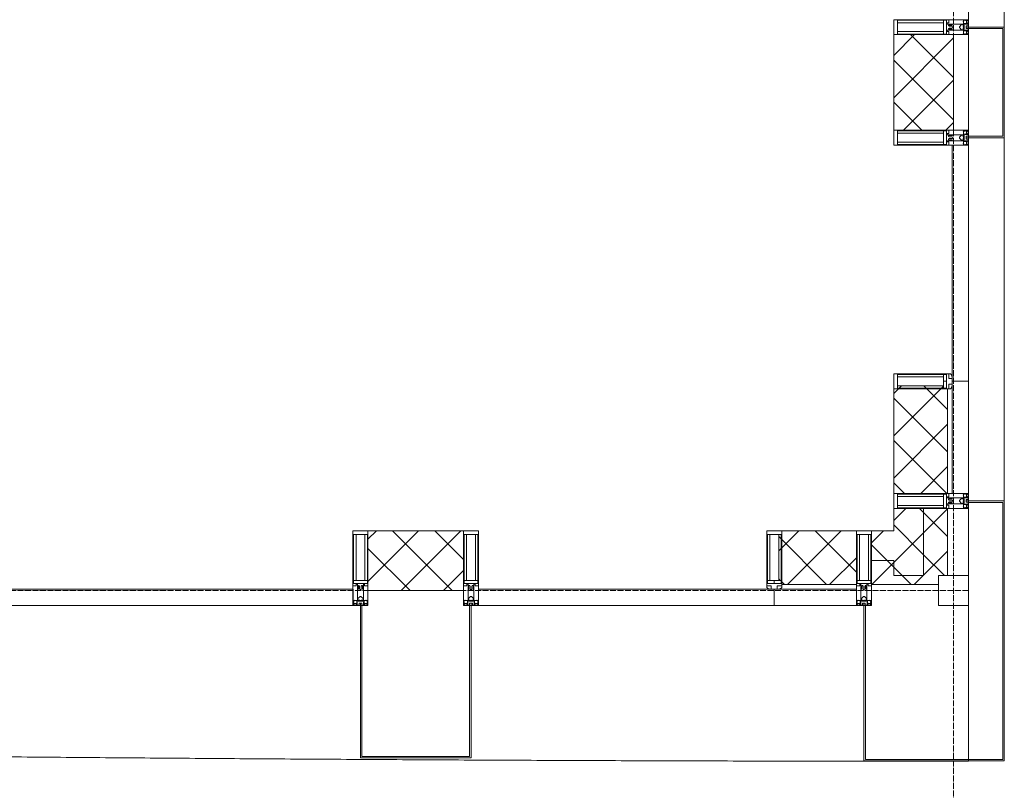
# Model space of a CAD drawing. Header units: millimetres. Extents: x 106966 to 201968, y 7718 to 228773.
# Tile 27 of 44: x 133624 to 136920, y 14732 to 17310. Entities that reach past the tile are written whole.
import ezdxf

# ---------------------------------------------------------------- set-up
doc = ezdxf.new("R2010")
doc.units = ezdxf.units.MM
doc.linetypes.add('ADSK_Линия сетки', pattern=[25, 20, -2.5, 0, -2.5])
doc.linetypes.add('Линия сетки', pattern=[25, 20, -2.5, 0, -2.5])
for name, color, linetype, lineweight in [('Импосты витража', 7, 'Continuous', 18), ('Колонны', 7, 'Continuous', 18), ('Оси', 7, 'Continuous', 9), ('Панели витража', 7, 'Continuous', 18), ('Стены разрез', 7, 'Continuous', 40), ('Стены штриховка', 7, 'Continuous', 40), ('Форма', 7, 'Continuous', 18), ('Элементы узлов', 7, 'Continuous', 18)]:
    doc.layers.add(name, color=color, linetype=linetype, lineweight=lineweight)
pattern_1 = [(45, (0, 0), (-70.71068, 70.71068), []), (135, (0, 0), (-70.71068, -70.71068), [])]

# ---------------------------------------------------------------- blocks, each defined once
blk = doc.blocks.new('A_OGR_PAN_Отлив - A_OGR_PAN_Отлив-6070770-МКСС_К4_L24_81_300_')
at = {"layer": 'Колонны', "color": 253, "lineweight": 5, "true_color": 0xaaaaaa}
blk.add_line((607.5, 120), (-607.5, 120), dxfattribs=at)
blk = doc.blocks.new('A_OGR_PAN_Отлив - A_OGR_PAN_Отлив-6070778-МКСС_К4_L24_81_300_')
at = {"layer": 'Колонны', "color": 253, "lineweight": 5, "true_color": 0xaaaaaa}
blk.add_line((632.5, 120), (-632.5, 120), dxfattribs=at)
blk = doc.blocks.new('Quad Corner Mullion - Q_0_100_-50-7508018-МКСС_К4_L24_81_300_')
at = {"layer": 'Импосты витража', "color": 253, "lineweight": 5, "true_color": 0xaaaaaa}
for p, q in [((-100, -100), (-100, 0)), ((-100, 0), (0, 0)), ((0, 0), (0, -100)), ((0, -100), (-100, -100))]:
    blk.add_line(p, q, dxfattribs=at)
blk = doc.blocks.new('Rectangular Mullion - 50Wx250H-3927046-МКСС_К4_L24_81_300_')
at = {"layer": 'Элементы узлов', "color": 253, "lineweight": 5, "true_color": 0xaaaaaa}
for p, q in [((0, 250), (-25, 250)), ((-25, 250), (-25, 237.3)), ((-25, 65.2), (-25, 250)), ((-25, 250), (0, 250)), ((-23, 237.3), (0, 237.3)), ((-23, 237.3), (0, 237.3)), ((-23, 237.3), (-23, 73.6)), ((0, 237.3), (-14.9, 237.3)), ((-14.9, 237.3), (-14.9, 84)), ((-14.9, 84), (-14.9, 237.3)), ((25, 250), (0, 250)), ((25, 250), (0, 250)), ((14.9, 237.3), (0, 237.3)), ((0, 237.3), (23, 237.3)), ((23, 237.3), (0, 237.3)), ((14.9, 84), (14.9, 237.3)), ((14.9, 84), (14.9, 237.3)), ((23, 237.3), (23, 73.6)), ((25, 237.3), (25, 250)), ((25, 65.2), (25, 250)), ((-25, 73.6), (-25, 65.2)), ((0, 84), (-23, 84)), ((-23, 84), (-23, 73.6)), ((0, 84), (-23, 84)), ((-23, 73.6), (0, 73.6)), ((0, 73.6), (-23, 73.6)), ((-0.5, 73.6), (-23, 73.6)), ((-14.9, 84), (0, 84)), ((0, 84), (14.9, 84)), ((23, 84), (0, 84)), ((0, 84), (0, 73.6)), ((0, 84), (23, 84)), ((0, 73.6), (0, 84)), ((0, 73.6), (23, 73.6)), ((23, 73.6), (0, 73.6)), ((0.5, 73.6), (23, 73.6)), ((23, 73.6), (23, 84)), ((25, 65.2), (25, 73.6)), ((-25, 65.2), (-25, 60.2)), ((-10, 65.2), (-25, 65.2)), ((-25, 65.2), (-25, 60.2)), ((-25, 65.2), (-10, 65.2)), ((-10, 65.2), (-25, 65.2)), ((-10, 55), (-14, 55)), ((-14, 55), (-10, 55)), ((-10, 55), (-10, 65.2)), ((-10, 65.2), (-10, 55)), ((-10, 55), (-10, 65.2)), ((-10, 55), (0, 55)), ((0, 55), (-10, 55)), ((0, 55), (10, 55)), ((0, 55), (10, 55)), ((10, 65.2), (10, 55)), ((25, 65.2), (10, 65.2)), ((10, 55), (10, 65.2)), ((10, 65.2), (25, 65.2)), ((10, 65.2), (25, 65.2)), ((10, 55), (10, 65.2)), ((10, 55), (14, 55)), ((10, 55), (14, 55)), ((25, 65.2), (25, 60.2)), ((25, 60.2), (25, 65.2))]:
    blk.add_line(p, q, dxfattribs=at)
for centre, start, end in [((-14, 69.1), 218.9723, 270), ((-14, 69.1), 218.9723, 270), ((-14, 69.1), 218.9723, 270), ((14, 69.1), 270, 321.0277), ((14, 69.1), 270, 321.0277), ((14, 69.1), 270, 321.0277)]:
    blk.add_arc(centre, 14.1, start, end, dxfattribs=at)
blk = doc.blocks.new('Rectangular Mullion - R_InvisibleFrame_50Wx250H-7508015-МКСС_К4_L24_81_300_')
at = {"layer": 'Импосты витража', "color": 253, "lineweight": 5, "true_color": 0xaaaaaa}
for p, q in [((-25, -237.3), (-25, -73.6)), ((25, -73.6), (25, -237.3))]:
    blk.add_line(p, q, dxfattribs=at)
blk = doc.blocks.new('Rectangular Mullion - 50Wx250H-2623690-МКСС_К4_L24_81_300_')
at = {"layer": 'Элементы узлов', "color": 253, "lineweight": 5, "true_color": 0xaaaaaa}
for p, q in [((-25, 65.2), (-25, 250)), ((-25, 250), (0, 250)), ((-23, 237.3), (0, 237.3)), ((-23, 237.3), (-23, 73.6)), ((-14.9, 84), (-14.9, 237.3)), ((25, 250), (0, 250)), ((23, 237.3), (0, 237.3)), ((14.9, 84), (14.9, 237.3)), ((23, 237.3), (23, 73.6)), ((25, 65.2), (25, 250)), ((0, 84), (-23, 84)), ((-0.5, 73.6), (-23, 73.6)), ((-14, 71.3), (-14, 65.2)), ((-10, 71.3), (-14, 71.3)), ((-10, 53), (-10, 71.3)), ((-7, 65.2), (-5.9, 67.3)), ((-4.1, 67.3), (-5.9, 67.3)), ((-4.1, 67.3), (-2.9, 65.1)), ((0, 84), (23, 84)), ((0.5, 73.6), (23, 73.6)), ((4.1, 67.3), (2.9, 65.1)), ((4.1, 67.3), (5.9, 67.3)), ((7, 65.2), (5.9, 67.3)), ((10, 71.3), (14, 71.3)), ((10, 53), (10, 71.3)), ((14, 71.3), (14, 65.2)), ((-14, 65.2), (-25, 65.2)), ((-8.7, 53), (-10, 53)), ((-10, 53), (-10, 17)), ((-8.7, 53), (-7, 54.7)), ((-7, 65.2), (-7, 54.7)), ((-2.9, 65.1), (-2.9, 54.6)), ((-1.3, 53), (-2.9, 54.6)), ((0, 53), (-1.3, 53)), ((0, 53), (1.3, 53)), ((1.3, 53), (2.9, 54.6)), ((2.9, 65.1), (2.9, 54.6)), ((7, 65.2), (7, 54.7)), ((8.7, 53), (7, 54.7)), ((8.7, 53), (10, 53)), ((10, 53), (10, 17)), ((14, 65.2), (25, 65.2)), ((-23.8, 14.6), (-25, 14.2)), ((-25, 0), (-25, 14.2)), ((-22.3, 17), (-23.8, 17)), ((-23.8, 17), (-23.8, 14.6)), ((-22.5, 10.6), (-23.8, 14.6)), ((-22.5, 10.6), (-23.7, 9.9)), ((-23.7, 1.3), (-23.7, 9.9)), ((-23.7, 1.3), (-11.8, 1.3)), ((-23.2, 10.2), (-22.5, 8)), ((-22.5, 8), (-22.5, 4.5)), ((-21.3, 4.5), (-22.5, 4.5)), ((-22.3, 17), (-22.3, 16)), ((-22.3, 16), (-21.3, 16)), ((-19, 17.6), (-21.3, 16)), ((-21.3, 4.5), (-21.3, 6.5)), ((-21.3, 6.5), (-14.2, 6.5)), ((-18.4, 16.6), (-19, 17.6)), ((-7.4, 16.6), (-18.4, 16.6)), ((-14.2, 6.5), (-14.2, 4.5)), ((-13.2, 4.5), (-14.2, 4.5)), ((-13.2, 4.5), (-12.2, 7.2)), ((-12.7, 7.6), (-11.3, 11.4)), ((-12.7, 7.6), (-11.8, 6.9)), ((-12.2, 9), (-12.2, 14.8)), ((-12.2, 14.8), (0, 14.8)), ((-11.8, 1.3), (-11.8, 6.9)), ((-10.5, 11.2), (-11.3, 11.4)), ((-10.5, 1.5), (-10.5, 11.2)), ((-4.8, 1.5), (-10.5, 1.5)), ((-10, 17), (-7.5, 17)), ((-8.5, 23), (-1.5, 30)), ((-8.5, 18.5), (-8.5, 23)), ((-7.5, 18.5), (-8.5, 18.5)), ((-7.5, 17), (-7.5, 18.5)), ((-7.4, 18), (-7.4, 16.6)), ((-2.6, 18), (-7.4, 18)), ((0, 8), (-4.8, 8)), ((-4.8, 1.5), (-4.8, 8)), ((-2.6, 18), (-2.6, 16.8)), ((-2.6, 16.8), (0, 16.8)), ((-1.5, 30), (0, 30)), ((1.5, 30), (0, 30)), ((2.6, 16.8), (0, 16.8)), ((0, 14.8), (0, 16.8)), ((0, 14.8), (0, 16.8)), ((12.2, 14.8), (0, 14.8)), ((0, 0), (0, 8)), ((0, 8), (4.8, 8)), ((0, 0), (0, 8)), ((8.5, 23), (1.5, 30)), ((2.6, 18), (2.6, 16.8)), ((2.6, 18), (7.4, 18)), ((4.8, 1.5), (4.8, 8)), ((4.8, 1.5), (10.5, 1.5)), ((7.4, 18), (7.4, 16.6)), ((7.4, 16.6), (18.4, 16.6)), ((7.5, 18.5), (8.5, 18.5)), ((7.5, 17), (7.5, 18.5)), ((10, 17), (7.5, 17)), ((8.5, 18.5), (8.5, 23)), ((10.5, 11.2), (11.3, 11.4)), ((10.5, 1.5), (10.5, 11.2)), ((12.7, 7.6), (11.3, 11.4)), ((12.7, 7.6), (11.8, 6.9)), ((11.8, 1.3), (11.8, 6.9)), ((23.7, 1.3), (11.8, 1.3)), ((12.2, 9), (12.2, 14.8)), ((13.2, 4.5), (12.2, 7.2)), ((13.2, 4.5), (14.2, 4.5)), ((21.3, 6.5), (14.2, 6.5)), ((14.2, 6.5), (14.2, 4.5)), ((18.4, 16.6), (19, 17.6)), ((19, 17.6), (21.3, 16)), ((22.3, 16), (21.3, 16)), ((21.3, 4.5), (21.3, 6.5)), ((21.3, 4.5), (22.5, 4.5)), ((22.3, 17), (22.3, 16)), ((22.3, 17), (23.8, 17)), ((22.5, 10.6), (23.8, 14.6)), ((22.5, 10.6), (23.7, 9.9)), ((23.2, 10.2), (22.5, 8)), ((22.5, 8), (22.5, 4.5)), ((23.7, 1.3), (23.7, 9.9)), ((23.8, 17), (23.8, 14.6)), ((23.8, 14.6), (25, 14.2)), ((25, 0), (25, 14.2)), ((-25, 0), (0, 0)), ((25, 0), (0, 0))]:
    blk.add_line(p, q, dxfattribs=at)
for centre, start, end in [((-0.5, 73.1), 360, 90), ((0.5, 73.1), 90, 180)]:
    blk.add_arc(centre, 0.5, start, end, dxfattribs=at)
blk = doc.blocks.new('Rectangular Mullion - R_StandardFrame_50Wx250H-7505733-МКСС_К4_L24_81_300_')
at = {"layer": 'Импосты витража', "color": 253, "lineweight": 5, "true_color": 0xaaaaaa}
for p, q in [((-25, -250), (-25, 0)), ((-25, 0), (25, 0)), ((25, 0), (25, -250)), ((25, -250), (-25, -250))]:
    blk.add_line(p, q, dxfattribs=at)
blk = doc.blocks.new('System Panel - A_PAN_Glass-7509025-МКСС_К4_L24_81_300_')
at = {"layer": 'Панели витража', "color": 253, "lineweight": 5, "true_color": 0xaaaaaa}
for p, q in [((481, 55), (-495, 55)), ((-495, 55), (-495, 0)), ((495, 0), (495, 55)), ((-495, 0), (495, 0))]:
    blk.add_line(p, q, dxfattribs=at)
blk = doc.blocks.new('Rectangular Mullion - R_StandardFrame_50Wx250H-7505731-МКСС_К4_L24_81_300_')
at = {"layer": 'Импосты витража', "color": 253, "lineweight": 5, "true_color": 0xaaaaaa}
for p, q in [((-25, -250), (-25, 0)), ((-25, 0), (-5, 0)), ((0, 0), (25, 0)), ((25, 0), (25, -250)), ((25, -250), (-25, -250))]:
    blk.add_line(p, q, dxfattribs=at)
blk = doc.blocks.new('Rectangular Mullion - R_StandardFrame_50Wx250H-V23-МКСС_К4_L24_81_300_')
at = {"layer": 'Импосты витража', "color": 253, "lineweight": 5, "true_color": 0xaaaaaa}
for p, q in [((-25, -250), (-25, 0)), ((-25, 0), (0, 0)), ((5, 0), (25, 0)), ((25, 0), (25, -250)), ((25, -250), (-25, -250))]:
    blk.add_line(p, q, dxfattribs=at)
blk = doc.blocks.new('System Panel - A_PAN_Glass-7508020-МКСС_К4_L24_81_300_')
at = {"layer": 'Панели витража', "color": 253, "lineweight": 5, "true_color": 0xaaaaaa}
for p, q in [((656.25, 55), (-656.25, 55)), ((-656.25, 55), (-656.25, 0)), ((656.25, 0), (656.25, 55)), ((-656.25, 0), (656.25, 0))]:
    blk.add_line(p, q, dxfattribs=at)
blk = doc.blocks.new('Rectangular Mullion - R_StandardFrame_50Wx250H-5816793-МКСС_К4_L24_81_300_')
at = {"layer": 'Импосты витража', "color": 253, "lineweight": 5, "true_color": 0xaaaaaa}
for p, q in [((-25, 0), (-25, 250)), ((-25, 250), (25, 250)), ((25, 250), (25, 0)), ((25, 0), (-25, 0))]:
    blk.add_line(p, q, dxfattribs=at)
blk = doc.blocks.new('Rectangular Mullion - R_InvisibleFrame_50Wx250H-3980528-МКСС_К4_L24_81_300_')
at = {"layer": 'Импосты витража', "color": 253, "lineweight": 5, "true_color": 0xaaaaaa}
for p, q in [((-25, 73.6), (-25, 237.3)), ((25, 237.3), (25, 73.6))]:
    blk.add_line(p, q, dxfattribs=at)
blk = doc.blocks.new('Rectangular Mullion - R_StandardFrame_50Wx250H-V32-МКСС_К4_L24_81_300_')
at = {"layer": 'Импосты витража', "color": 253, "lineweight": 5, "true_color": 0xaaaaaa}
for p, q in [((-25, 0), (-25, 250)), ((-25, 250), (25, 250)), ((25, 250), (25, 0)), ((0, 0), (-25, 0)), ((25, 0), (5, 0))]:
    blk.add_line(p, q, dxfattribs=at)
blk = doc.blocks.new('System Panel - A_PAN_Glass-V35-МКСС_К4_L24_81_300_')
at = {"layer": 'Панели витража', "color": 253, "lineweight": 5, "true_color": 0xaaaaaa}
for p, q in [((395, 0), (-395, 0)), ((-395, 0), (-395, -55)), ((395, -55), (395, 0)), ((-395, -55), (381, -55))]:
    blk.add_line(p, q, dxfattribs=at)
blk = doc.blocks.new('Rectangular Mullion - R_StandardFrame_50Wx250H-5802904-МКСС_К4_L24_81_300_')
at = {"layer": 'Импосты витража', "color": 253, "lineweight": 5, "true_color": 0xaaaaaa}
for p, q in [((-25, 0), (-25, 250)), ((-25, 250), (25, 250)), ((25, 250), (25, 0)), ((-5, 0), (-25, 0)), ((25, 0), (0, 0))]:
    blk.add_line(p, q, dxfattribs=at)
blk = doc.blocks.new('A_SLK_PAN_Type1 - Прямой тип панели-6537344-МКСС_К4_L24_81_300_')
at = {"layer": 'Колонны', "lineweight": 5}
for p, q in [((-185, 120), (185, 120)), ((-185, 0), (-185, 120)), ((-180, 115), (-180, 0)), ((180, 115), (-180, 115)), ((180, 0), (180, 115)), ((185, 120), (185, 0)), ((-180, 0), (-185, 0)), ((185, 0), (180, 0))]:
    blk.add_line(p, q, dxfattribs=at)
blk = doc.blocks.new('A_SLK_PAN_Type1 - Прямой тип панели-6537854-МКСС_К4_L24_81_300_')
at = {"layer": 'Колонны', "lineweight": 5}
for p, q in [((-185, 510), (185, 510)), ((-185, 0), (-185, 510)), ((-180, 505), (-180, 0)), ((180, 505), (-180, 505)), ((180, 0), (180, 505)), ((185, 510), (185, 0)), ((-180, 0), (-185, 0)), ((185, 0), (180, 0))]:
    blk.add_line(p, q, dxfattribs=at)
blk = doc.blocks.new('135_SLK_K4_AR_FCD_rvt-1-МКСС_К4_L24_81_300_')
at = {"layer": 'Стены разрез', "lineweight": 5, "true_color": 0xaaaaaa}
h = blk.add_hatch(dxfattribs=at)
h.set_pattern_fill('FP_4', color=253, style=0, pattern_type=2)
h.set_pattern_definition(pattern_1)
h.paths.add_polyline_path([(136750, 16940), (136750, 17260), (136550, 17260), (136550, 16940)])
h = blk.add_hatch(dxfattribs=at)
h.set_pattern_fill('FP_4', color=253, style=0, pattern_type=2)
h.set_pattern_definition(pattern_1)
h.paths.add_polyline_path([(136550, 15725), (136730, 15725), (136730, 16075), (136726.5, 16075), (136726.5, 16077), (136716, 16077), (136716, 16085.1), (136562.7, 16085.1), (136562.7, 16075), (136550, 16075), (136550, 15780.7)])
h = blk.add_hatch(dxfattribs=at)
h.set_pattern_fill('FP_4', color=253, style=0, pattern_type=2)
h.set_pattern_definition(pattern_1)
h.paths.add_polyline_path([(136650, 15450), (136650, 15675), (136550, 15675), (136550, 15450)])
h = blk.add_hatch(dxfattribs=at)
h.set_pattern_fill('FP_4', color=253, style=0, pattern_type=2)
h.set_pattern_definition(pattern_1)
h.paths.add_polyline_path([(136700, 15450), (136730, 15450), (136730, 15675), (136650, 15675), (136650, 15450)])
h = blk.add_hatch(dxfattribs=at)
h.set_pattern_fill('FP_4', color=253, style=0, pattern_type=2)
h.set_pattern_definition(pattern_1)
h.paths.add_polyline_path([(135110, 15400), (135110, 15600), (134790, 15600), (134790, 15400)])
h = blk.add_hatch(dxfattribs=at)
h.set_pattern_fill('FP_4', color=253, style=0, pattern_type=2)
h.set_pattern_definition(pattern_1)
h.paths.add_polyline_path([(136175, 15420), (136425, 15420), (136425, 15600), (136175, 15600), (136175, 15587.3), (136164.9, 15587.3), (136164.9, 15433.9), (136173, 15433.9), (136173, 15423.5), (136175, 15423.5)])
h = blk.add_hatch(dxfattribs=at)
h.set_pattern_fill('FP_4', color=253, style=0, pattern_type=2)
h.set_pattern_definition(pattern_1)
h.paths.add_polyline_path([(136550, 15500), (136550, 15600), (136475, 15600), (136475, 15500)])
h = blk.add_hatch(dxfattribs=at)
h.set_pattern_fill('FP_4', color=253, style=0, pattern_type=2)
h.set_pattern_definition(pattern_1)
h.paths.add_polyline_path([(136700, 15420), (136700, 15450), (136550, 15450), (136550, 15500), (136475, 15500), (136475, 15420)])
at = {"layer": 'Колонны', "color": 253, "lineweight": 9, "true_color": 0xaaaaaa}
for p, q in [((136800, 15700), (136800, 15695)), ((136920, 15700), (136800, 15700)), ((136800, 15695), (136915, 15695)), ((136915, 15695), (136915, 14835)), ((136920, 14835), (136920, 15700)), ((136455, 15350), (136450, 15350)), ((136450, 15350), (136450, 14830)), ((136455, 14835), (136455, 15350)), ((136915, 14835), (136455, 14835)), ((136920, 14830), (136920, 14835)), ((136450, 14830), (136920, 14830))]:
    blk.add_line(p, q, dxfattribs=at)
at = {"layer": 'Стены разрез', "color": 253, "lineweight": 9, "true_color": 0xaaaaaa}
for p, q in [((136550, 17260), (136550, 16940)), ((136750, 17260), (136550, 17260)), ((136750, 16940), (136750, 17260)), ((136550, 16940), (136750, 16940)), ((136800, 16100), (136745, 16100)), ((136800, 15725), (136800, 16100)), ((136550, 16075), (136550, 15725)), ((136550, 15725), (136800, 15725)), ((136550, 15675), (136550, 15600)), ((136730, 15675), (136550, 15675)), ((136730, 15450), (136730, 15675)), ((135110, 15600), (134790, 15600)), ((134790, 15600), (134790, 15400)), ((135110, 15400), (135110, 15600)), ((136425, 15600), (136175, 15600)), ((136425, 15350), (136425, 15600)), ((136550, 15600), (136475, 15600)), ((136475, 15600), (136475, 15420)), ((136700, 15420), (136700, 15450)), ((136700, 15450), (136730, 15450)), ((134790, 15400), (135110, 15400)), ((136150, 15405), (136150, 15350)), ((136475, 15420), (136700, 15420)), ((136150, 15350), (136425, 15350))]:
    blk.add_line(p, q, dxfattribs=at)
at = {"layer": 'Стены штриховка', "color": 253, "lineweight": 9, "true_color": 0xaaaaaa}
for p, q in [((136745, 15725), (136745, 16086)), ((136730, 15725), (136730, 16075)), ((136650, 15450), (136650, 15675)), ((136550, 15500), (136475, 15500)), ((136550, 15450), (136550, 15500)), ((136550, 15500), (136550, 15450)), ((136650, 15450), (136550, 15450)), ((136550, 15450), (136650, 15450)), ((136425, 15405), (136164, 15405)), ((136425, 15420), (136175, 15420))]:
    blk.add_line(p, q, dxfattribs=at)
at = {"layer": 'Форма', "color": 253, "lineweight": 9, "true_color": 0xaaaaaa}
for p, q in [((136800, 17285), (136800, 17730)), ((136800, 16920), (136800, 17280)), ((136800, 14828.6), (136800, 16915))]:
    blk.add_line(p, q, dxfattribs=at)
blk.add_open_spline([(132917.8, 14849.7), (132961.4, 14849.3), (133055.1, 14848.4), (133198.9, 14847), (133349.1, 14845.6), (133549.1, 14843.8), (133799, 14841.7), (134049, 14839.7), (134249.1, 14838.2), (134399.3, 14837.2), (134549.4, 14836.2), (134749.5, 14835), (134999.4, 14833.5), (135299.2, 14832.1), (135599.6, 14830.8), (135900.2, 14829.9), (136300.7, 14828.9), (136600.6, 14828.6), (136800, 14828.6)], degree=3, knots=[-0.1617057, -0.1617057, -0.1617057, -0.1617057, -0.15625, -0.15, -0.14375, -0.1375, -0.125, -0.1125, -0.10625, -0.1, -0.09375, -0.0875, -0.075, -0.0625, -0.05, -0.0375, -0.025, 0, 0, 0, 0], dxfattribs=at)
at = {"layer": 'Импосты витража', "color": 253, "lineweight": 5, "true_color": 0xaaaaaa, "extrusion": (0, 0, -1)}
for name, p, rotation in [('Rectangular Mullion - 50Wx250H-2623690-МКСС_К4_L24_81_300_', (-136800, 17285), 270), ('Rectangular Mullion - R_StandardFrame_50Wx250H-V32-МКСС_К4_L24_81_300_', (-136800, 17285), 270), ('Rectangular Mullion - 50Wx250H-2623690-МКСС_К4_L24_81_300_', (-136800, 16915), 270), ('Rectangular Mullion - R_StandardFrame_50Wx250H-5802904-МКСС_К4_L24_81_300_', (-136800, 16915), 270), ('Rectangular Mullion - 50Wx250H-3927046-МКСС_К4_L24_81_300_', (-136800, 16100), 270), ('Rectangular Mullion - R_InvisibleFrame_50Wx250H-3980528-МКСС_К4_L24_81_300_', (-136800, 16100), 270), ('Rectangular Mullion - 50Wx250H-2623690-МКСС_К4_L24_81_300_', (-136800, 15700), 270), ('Rectangular Mullion - R_StandardFrame_50Wx250H-5816793-МКСС_К4_L24_81_300_', (-136800, 15700), 270), ('Rectangular Mullion - R_StandardFrame_50Wx250H-V23-МКСС_К4_L24_81_300_', (-134765, 15350), 180), ('Rectangular Mullion - R_StandardFrame_50Wx250H-7505731-МКСС_К4_L24_81_300_', (-135135, 15350), 180), ('Rectangular Mullion - R_StandardFrame_50Wx250H-7505733-МКСС_К4_L24_81_300_', (-136450, 15350), 180), ('Rectangular Mullion - R_InvisibleFrame_50Wx250H-7508015-МКСС_К4_L24_81_300_', (-136150, 15350), 180), ('Quad Corner Mullion - Q_0_100_-50-7508018-МКСС_К4_L24_81_300_', (-136800, 15350), 180)]:
    blk.add_blockref(name, p, dxfattribs=dict(at, rotation=rotation))
at = {"layer": 'Импосты витража', "color": 253, "lineweight": 5, "true_color": 0xaaaaaa}
for name, p in [('Rectangular Mullion - 50Wx250H-2623690-МКСС_К4_L24_81_300_', (134765, 15350)), ('Rectangular Mullion - 50Wx250H-2623690-МКСС_К4_L24_81_300_', (135135, 15350)), ('Rectangular Mullion - 50Wx250H-3927046-МКСС_К4_L24_81_300_', (136150, 15350)), ('Rectangular Mullion - 50Wx250H-2623690-МКСС_К4_L24_81_300_', (136450, 15350))]:
    blk.add_blockref(name, p, dxfattribs=at)
at = {"layer": 'Колонны', "color": 253, "lineweight": 5, "true_color": 0xaaaaaa}
for name, p, rotation in [('A_OGR_PAN_Отлив - A_OGR_PAN_Отлив-6070778-МКСС_К4_L24_81_300_', (136800, 17917.5), 269.9999999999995), ('A_SLK_PAN_Type1 - Прямой тип панели-6537344-МКСС_К4_L24_81_300_', (136800, 17100), 269.9999999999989), ('A_OGR_PAN_Отлив - A_OGR_PAN_Отлив-6070770-МКСС_К4_L24_81_300_', (136800, 16307.5), 269.9999999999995), ('A_SLK_PAN_Type1 - Прямой тип панели-6537854-МКСС_К4_L24_81_300_', (134950, 15350), 180)]:
    blk.add_blockref(name, p, dxfattribs=dict(at, rotation=rotation))
at = {"layer": 'Панели витража', "color": 253, "lineweight": 5, "true_color": 0xaaaaaa, "rotation": 270}
blk.add_blockref('System Panel - A_PAN_Glass-V35-МКСС_К4_L24_81_300_', (136800, 16495), dxfattribs=at)
at = {"layer": 'Панели витража', "color": 253, "lineweight": 5, "true_color": 0xaaaaaa}
for name, p in [('System Panel - A_PAN_Glass-7508020-МКСС_К4_L24_81_300_', (134083.8, 15350)), ('System Panel - A_PAN_Glass-7509025-МКСС_К4_L24_81_300_', (135655, 15350))]:
    blk.add_blockref(name, p, dxfattribs=at)

msp = doc.modelspace()

# ---------------------------------------------------------------- linework, layer by layer
at = {"layer": 'Оси', "linetype": 'Линия сетки'}
msp.add_line((136750, 12025.7), (136750, 33709.6), dxfattribs=at)
at = {"layer": 'Оси', "linetype": 'ADSK_Линия сетки'}
msp.add_line((136800, 15400), (107783.9, 15400), dxfattribs=at)

# ---------------------------------------------------------------- block references
at = {"lineweight": 5}
msp.add_blockref('135_SLK_K4_AR_FCD_rvt-1-МКСС_К4_L24_81_300_', (0, 0), dxfattribs=at)

doc.saveas('drawing.dxf')
